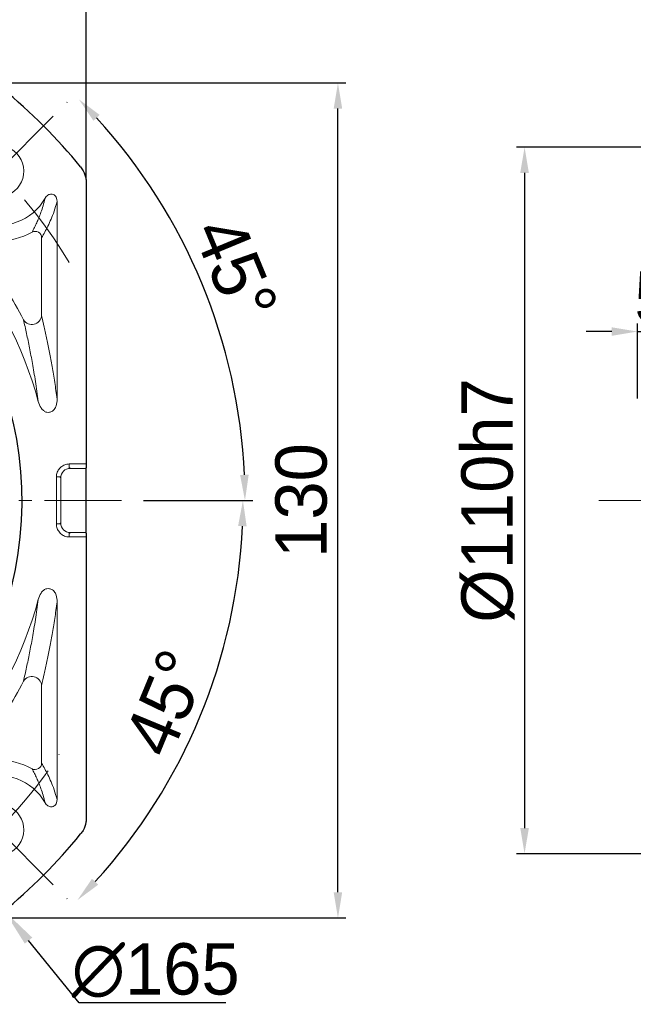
# Model space of a CAD drawing. Header units: millimetres. Extents: x 7115 to 7943, y -680 to -95.
# Tile 7 of 16: x 7305 to 7400, y -358 to -205. Entities that reach past the tile are written whole.
import ezdxf

# ---------------------------------------------------------------- set-up
doc = ezdxf.new("R2010")
doc.units = ezdxf.units.MM
doc.header["$PDSIZE"] = -5
doc.linetypes.add('ACAD_ISO10W100', pattern=[18, 12, -3, 0, -3])
doc.linetypes.add('点画线', pattern=[18, 12, -2, 2, -2])
doc.layers.get('0').update_dxf_attribs({"lineweight": 18})
doc.layers.get('Defpoints').update_dxf_attribs({"lineweight": 18})
for name, color, linetype, lineweight in [('7中心线层', 7, '点画线', 18), ('中心线层', 7, 'ACAD_ISO10W100', 0), ('尺寸线层', 3, 'Continuous', 18), ('粗实线', 7, 'Continuous', 40)]:
    doc.layers.add(name, color=color, linetype=linetype, lineweight=lineweight)
doc.styles.add('工程字', font='txt')
doc.dimstyles.new('DIMSTYLE_17', dxfattribs={"dimtxt": 8, "dimasz": 12, "dimexe": 0.18, "dimexo": 0.0625, "dimgap": 0.09, "dimtad": 1, "dimtih": 1, "dimtoh": 1, "dimdec": 3, "dimdsep": 46, "dimtxsty": 'Standard', "dimblk": '_CAXARROW', "dimcen": 0.09, "dimdle": 24, "dimadec": 0, "dimazin": 0, "dimtfac": 0.7, "dimtdec": 3, "dimtofl": 0, "dimtmove": 0, "dimatfit": 3, "dimfxl": 1, "dimtolj": 1, "dimarcsym": 0})
doc.dimstyles.new('ISO-25', dxfattribs={"dimtxt": 8, "dimasz": 4, "dimexe": 1.25, "dimexo": 0.625, "dimgap": 1.7, "dimtad": 1, "dimtxsty": '工程字', "dimcen": 2, "dimdle": 8, "dimadec": 0, "dimazin": 0, "dimtfac": 1, "dimtmove": 0, "dimatfit": 3, "dimfxl": 1, "dimarcsym": 0})

# ---------------------------------------------------------------- blocks, each defined once
blk = doc.blocks.new('*D86')
at = {"layer": 'Defpoints', "color": 0}
for p in [(7454.85, -224.89), (7383.47, -334.89), (7454.85, -334.89)]:
    blk.add_point(p, dxfattribs=at)
at = {"layer": '尺寸线层', "color": 0, "lineweight": -2}
for p, q in [((7454.22, -224.89), (7382.22, -224.89)), ((7383.47, -228.89), (7383.47, -330.89)), ((7454.22, -334.89), (7382.22, -334.89))]:
    blk.add_line(p, q, dxfattribs=at)
at = {"layer": '尺寸线层', "color": 0}
for points in [[(7384.14, -228.89), (7382.8, -228.89), (7383.47, -224.89)], [(7382.8, -330.89), (7384.14, -330.89), (7383.47, -334.89)]]:
    blk.add_solid(points, dxfattribs=at)
at = {"layer": '尺寸线层', "color": 0, "insert": (7377.77, -279.89), "char_height": 8, "attachment_point": 5, "rotation": 90, "style": '工程字'}
blk.add_mtext('%%C110h7', dxfattribs=at)
blk = doc.blocks.new('*D89')
at = {"layer": 'Defpoints', "color": 0}
for p in [(7406.05, -253.59), (7406.05, -260.89), (7401.05, -265.03)]:
    blk.add_point(p, dxfattribs=at)
at = {"layer": '尺寸线层', "color": 0, "lineweight": -2}
for p, q in [((7401.05, -264.03), (7401.05, -252.34)), ((7406.05, -259.89), (7406.05, -252.34)), ((7397.05, -253.59), (7393.05, -253.59)), ((7401.05, -253.59), (7406.05, -253.59)), ((7410.05, -253.59), (7414.05, -253.59))]:
    blk.add_line(p, q, dxfattribs=at)
at = {"layer": '尺寸线层', "color": 0}
for points in [[(7397.05, -254.26), (7397.05, -252.93), (7401.05, -253.59)], [(7410.05, -252.93), (7410.05, -254.26), (7406.05, -253.59)]]:
    blk.add_solid(points, dxfattribs=at)
at = {"layer": '尺寸线层', "color": 0, "insert": (7403.55, -248.29), "char_height": 8, "attachment_point": 5, "style": '工程字'}
blk.add_mtext('5', dxfattribs=at)
blk = doc.blocks.new('*D106')
at = {"layer": 'Defpoints', "color": 0}
for p in [(7315.22, -203.11), (7185.22, -230.48), (7315.22, -230.48)]:
    blk.add_point(p, dxfattribs=at)
at = {"layer": '尺寸线层', "color": 0, "lineweight": -2}
for p, q in [((7185.22, -229.86), (7185.22, -201.86)), ((7315.22, -229.86), (7315.22, -201.86)), ((7189.22, -203.11), (7311.22, -203.11))]:
    blk.add_line(p, q, dxfattribs=at)
at = {"layer": '尺寸线层', "color": 0}
for points in [[(7189.22, -202.44), (7189.22, -203.78), (7185.22, -203.11)], [(7311.22, -203.78), (7311.22, -202.44), (7315.22, -203.11)]]:
    blk.add_solid(points, dxfattribs=at)
at = {"layer": '尺寸线层', "color": 0, "insert": (7250.22, -197.41), "char_height": 8, "attachment_point": 5, "style": '工程字'}
blk.add_mtext('130', dxfattribs=at)
blk = doc.blocks.new('*D107')
at = {"layer": 'Defpoints', "color": 0}
for p in [(7299.63, -214.89), (7354.41, -214.89), (7299.63, -344.89)]:
    blk.add_point(p, dxfattribs=at)
at = {"layer": '尺寸线层', "color": 0, "lineweight": -2}
for p, q in [((7300.26, -214.89), (7355.66, -214.89)), ((7354.41, -340.89), (7354.41, -218.89)), ((7300.26, -344.89), (7355.66, -344.89))]:
    blk.add_line(p, q, dxfattribs=at)
at = {"layer": '尺寸线层', "color": 0}
for points in [[(7355.07, -218.89), (7353.74, -218.89), (7354.41, -214.89)], [(7353.74, -340.89), (7355.07, -340.89), (7354.41, -344.89)]]:
    blk.add_solid(points, dxfattribs=at)
at = {"layer": '尺寸线层', "color": 0, "insert": (7348.71, -279.89), "char_height": 8, "attachment_point": 5, "rotation": 90, "style": '工程字'}
blk.add_mtext('130', dxfattribs=at)
blk = doc.blocks.new('_CAXARROW')
blk.add_hatch(color=0).paths.add_polyline_path([(0, 0), (-1, 0.125), (-1, -0.125)], flags=0)
blk = doc.blocks.new('*D109')
at = {"layer": 'Defpoints', "color": 0}
for p in [(7198.01, -216.01), (7302.43, -343.77)]:
    blk.add_point(p, dxfattribs=at)
at = {"layer": '尺寸线层', "color": 0, "lineweight": -2}
for p, q in [((7250.13, -279.89), (7250.31, -279.89)), ((7250.22, -279.98), (7250.22, -279.8)), ((7314.13, -358.08), (7306.23, -348.42)), ((7336.94, -358.08), (7314.13, -358.08))]:
    blk.add_line(p, q, dxfattribs=at)
at = {"layer": '尺寸线层', "color": 0, "lineweight": -2, "xscale": 6, "yscale": 6, "zscale": 6, "rotation": 129.2588264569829}
blk.add_blockref('_CAXARROW', (7302.43, -343.77), dxfattribs=at)
at = {"layer": '尺寸线层', "color": 0, "lineweight": 15, "insert": (7326.03, -353.08), "char_height": 8, "attachment_point": 5, "style": '工程字'}
blk.add_mtext('\\A1;\\A1;∅165', dxfattribs=at)
blk = doc.blocks.new('_FILLED')
at = {"linetype": 'ByBlock'}
blk.add_hatch(color=0, dxfattribs=at).paths.add_polyline_path([(0, 0), (-1, 0.133), (-1, -0.133)], flags=0)
blk = doc.blocks.new('*D111')
at = {"layer": 'Defpoints', "color": 0}
for p in [(7315.59, -215.9), (7290.13, -241.35), (7336.92, -257.03), (7180.34, -279.89), (7323.52, -279.89)]:
    blk.add_point(p, dxfattribs=at)
at = {"layer": '尺寸线层', "color": 0, "lineweight": -2}
blk.add_line((7324.14, -279.89), (7341.18, -279.89), dxfattribs=at)
blk.add_arc((7251.6, -279.89), 88.34, 2.5947, 42.4053, dxfattribs=at)
at = {"layer": '尺寸线层', "color": 0}
for points in [[(7317.3, -219.86), (7316.34, -220.78), (7314.06, -217.43)], [(7339.17, -275.91), (7340.51, -275.88), (7339.93, -279.89)]]:
    blk.add_solid(points, dxfattribs=at)
at = {"layer": '尺寸线层', "color": 0, "insert": (7338.47, -243.9), "char_height": 8, "attachment_point": 5, "rotation": 292.5, "style": '工程字'}
blk.add_mtext('45%%d', dxfattribs=at)
blk = doc.blocks.new('*D112')
at = {"layer": 'Defpoints', "color": 0}
for p in [(7180.34, -279.89), (7323.52, -279.89), (7290.13, -318.43), (7327.82, -323.9), (7315.59, -343.88)]:
    blk.add_point(p, dxfattribs=at)
at = {"layer": '尺寸线层', "color": 0, "lineweight": -2}
blk.add_line((7324.14, -279.89), (7340.86, -279.89), dxfattribs=at)
blk.add_arc((7251.6, -279.89), 88.02, 317.604, 357.396, dxfattribs=at)
at = {"layer": '尺寸线层', "color": 0}
for points in [[(7340.19, -283.91), (7338.86, -283.87), (7339.61, -279.89)], [(7316.11, -338.78), (7317.08, -339.7), (7313.83, -342.13)]]:
    blk.add_solid(points, dxfattribs=at)
at = {"layer": '尺寸线层', "color": 0, "insert": (7327.65, -311.39), "char_height": 8, "attachment_point": 5, "rotation": 67.5, "style": '工程字'}
blk.add_mtext('45%%d', dxfattribs=at)

msp = doc.modelspace()

# ---------------------------------------------------------------- linework, layer by layer
at = {"color": 7, "linetype": 'Continuous', "lineweight": 15}
for p, q in [((7310.6794, -233.3103), (7310.6794, -264.1096)), ((7308.2579, -251.0775), (7308.2579, -238.9867)), ((7312.5779, -274.7336), (7312.5779, -274.2081)), ((7312.5779, -274.2081), (7315.2228, -274.2081)), ((7312.5779, -274.7336), (7312.7352, -274.8909)), ((7315.1311, -274.8909), (7312.7352, -274.8909)), ((7310.5545, -283.5502), (7310.5545, -276.2315)), ((7310.5545, -276.2315), (7311.08, -276.2315)), ((7311.2373, -276.3888), (7311.08, -276.2315)), ((7311.2373, -276.3888), (7311.2373, -283.3929)), ((7311.08, -283.5502), (7310.5545, -283.5502)), ((7311.08, -283.5502), (7311.2373, -283.3929)), ((7312.7352, -284.8909), (7312.5779, -285.0482)), ((7312.5779, -285.5736), (7312.5779, -285.0482)), ((7315.1311, -284.8909), (7312.7352, -284.8909)), ((7315.2228, -285.5736), (7312.5779, -285.5736)), ((7310.6794, -326.4715), (7310.6794, -295.6722)), ((7308.2579, -308.7043), (7308.2579, -320.7951))]:
    msp.add_line(p, q, dxfattribs=at)
at = {"color": 0}
for centre, start, end in [((7301.488, -228.6256), 225, 136.763225), ((7301.488, -331.1561), 223.236775, 135)]:
    msp.add_arc(centre, 4, start, end, dxfattribs=at)
at = {"color": 7, "linetype": 'Continuous', "lineweight": 15}
for centre, radius, start, end in [((7301.488, -228.6256), 8.4434, 250.762283, 330.246299), ((7301.488, -228.6256), 10.8649, 269.442948, 299.128447), ((7307.2511, -239.0048), 1.007, 1.027683, 118.100849), ((7250.2228, -279.8909), 59.5434, 14.984025, 40.772897), ((7250.2228, -279.8909), 61.9649, 27.003596, 36.90813), ((7306.738, -250.9712), 1.5235, 211.003958, 355.999702), ((7250.2228, -279.8909), 59.5434, 319.227103, 345.015975), ((7250.2228, -279.8909), 61.9649, 323.09187, 332.996404), ((7306.738, -308.8106), 1.5235, 4.000298, 148.996042), ((7301.488, -331.1561), 10.8649, 60.871553, 90.557052), ((7307.2511, -320.777), 1.007, 241.899151, 358.972317), ((7301.488, -331.1561), 8.4434, 29.753701, 109.237717)]:
    msp.add_arc(centre, radius, start, end, dxfattribs=at)
for centre, major_axis, end_param in [((7312.7393, -276.3929), (1.0636, -1.0636), 3.92562236), ((7312.7393, -283.3888), (1.0636, 1.0636), 3.92562129)]:
    msp.add_ellipse(centre, major_axis=major_axis, ratio=0.99726469, start_param=2.35756402, end_param=end_param, dxfattribs=at)
for points, knots in [([(7308.8183, -232.8159), (7308.7097, -233.2316), (7308.4924, -234.0631), (7308.1617, -235.0305), (7307.8355, -235.8932), (7307.4938, -236.6765), (7307.145, -237.4148), (7306.9027, -237.8764), (7306.7767, -238.1165)], [0, 0, 0, 0, 0.16531627, 0.33061027, 0.4994869, 0.65875604, 0.82254185, 1, 1, 1, 1]), ([(7310.6794, -233.3103), (7310.6668, -233.1457), (7310.6452, -232.8645), (7310.4489, -232.5266), (7310.2085, -232.3105), (7309.9301, -232.1995), (7309.6419, -232.1909), (7309.3653, -232.2699), (7309.0985, -232.4397), (7308.9202, -232.639), (7308.8395, -232.7793), (7308.8184, -232.8159)], [0, 0, 0, 0, 0.1789182, 0.30584604, 0.41202538, 0.51866358, 0.61463465, 0.71170092, 0.82179923, 0.9534872, 1, 1, 1, 1]), ([(7310.6794, -233.3103), (7310.5221, -233.852), (7310.2088, -234.9313), (7309.7252, -236.1072), (7309.2427, -237.1662), (7308.7521, -238.1274), (7308.4251, -238.6959), (7308.2579, -238.9867)], [0, 0, 0, 0, 0.19903559, 0.39652104, 0.59900117, 0.79487931, 1, 1, 1, 1]), ([(7308.2579, -251.0775), (7308.3993, -251.6765), (7308.6808, -252.8686), (7309.0962, -254.7848), (7309.506, -256.8232), (7309.9115, -259.0281), (7310.3066, -261.4056), (7310.5571, -263.2223), (7310.6794, -264.1096)], [0, 0, 0, 0, 0.1687319, 0.33582234, 0.5011046, 0.66848687, 0.83807818, 1, 1, 1, 1]), ([(7307.7416, -264.496), (7307.594, -263.4196), (7307.2972, -261.2555), (7306.8417, -258.5623), (7306.3815, -256.1124), (7305.9134, -253.8547), (7305.5948, -252.4653), (7305.4322, -251.7559)], [0, 0, 0, 0, 0.20235586, 0.40684127, 0.60097182, 0.79625331, 1, 1, 1, 1]), ([(7307.7418, -264.496), (7307.858, -264.8364), (7308.0351, -265.3551), (7308.4965, -265.892), (7308.7926, -266.0512), (7308.9194, -266.1195)], [0, 0, 0, 0, 0.52194069, 0.7951327, 1, 1, 1, 1]), ([(7309.9419, -265.9918), (7310.0409, -265.9023), (7310.3047, -265.6639), (7310.6186, -265.0173), (7310.6562, -264.4549), (7310.6794, -264.1096)], [0, 0, 0, 0, 0.1882552, 0.50157359, 1, 1, 1, 1]), ([(7309.9419, -265.9918), (7309.7953, -266.0607), (7309.5188, -266.1904), (7309.1536, -266.182), (7308.9681, -266.1324), (7308.9194, -266.1195)], [0, 0, 0, 0, 0.45455798, 0.85699551, 1, 1, 1, 1]), ([(7312.5779, -274.2081), (7312.4551, -274.2162), (7312.2184, -274.2317), (7311.8804, -274.3308), (7311.5717, -274.4763), (7311.2922, -274.6711), (7311.0488, -274.9087), (7310.8479, -275.1832), (7310.6905, -275.4971), (7310.5806, -275.8494), (7310.5633, -276.1027), (7310.5545, -276.2315)], [0, 0, 0, 0, 0.11639507, 0.22440615, 0.33167174, 0.43893099, 0.54592989, 0.65292103, 0.75991539, 0.87789359, 1, 1, 1, 1]), ([(7310.5545, -283.5502), (7310.5626, -283.673), (7310.5781, -283.9098), (7310.6772, -284.2477), (7310.8227, -284.5564), (7311.0174, -284.8359), (7311.2551, -285.0793), (7311.5296, -285.2802), (7311.8435, -285.4376), (7312.1958, -285.5476), (7312.4491, -285.5648), (7312.5779, -285.5736)], [0, 0, 0, 0, 0.11639619, 0.22440647, 0.33167291, 0.438932, 0.54592907, 0.65292005, 0.75991479, 0.87789248, 1, 1, 1, 1]), ([(7307.7418, -295.2858), (7307.858, -294.9453), (7308.0351, -294.4267), (7308.4965, -293.8898), (7308.7926, -293.7305), (7308.9194, -293.6623)], [0, 0, 0, 0, 0.52194069, 0.7951327, 1, 1, 1, 1]), ([(7309.9419, -293.7899), (7309.7953, -293.7211), (7309.5188, -293.5914), (7309.1536, -293.5998), (7308.9681, -293.6493), (7308.9194, -293.6623)], [0, 0, 0, 0, 0.45455798, 0.85699551, 1, 1, 1, 1]), ([(7309.9419, -293.7899), (7310.0409, -293.8794), (7310.3047, -294.1179), (7310.6186, -294.7644), (7310.6562, -295.3268), (7310.6794, -295.6722)], [0, 0, 0, 0, 0.1882552, 0.50157359, 1, 1, 1, 1]), ([(7307.7416, -295.2858), (7307.594, -296.3622), (7307.2972, -298.5263), (7306.8417, -301.2195), (7306.3815, -303.6694), (7305.9134, -305.9271), (7305.5948, -307.3164), (7305.4322, -308.0258)], [0, 0, 0, 0, 0.20235586, 0.40684127, 0.60097182, 0.79625331, 1, 1, 1, 1]), ([(7308.2579, -308.7043), (7308.3993, -308.1053), (7308.6808, -306.9131), (7309.0962, -304.9969), (7309.506, -302.9586), (7309.9115, -300.7537), (7310.3066, -298.3762), (7310.5571, -296.5595), (7310.6794, -295.6722)], [0, 0, 0, 0, 0.1687319, 0.33582234, 0.5011046, 0.66848687, 0.83807818, 1, 1, 1, 1]), ([(7308.8183, -326.9659), (7308.7097, -326.5502), (7308.4924, -325.7187), (7308.1617, -324.7512), (7307.8355, -323.8886), (7307.4938, -323.1053), (7307.145, -322.367), (7306.9027, -321.9053), (7306.7767, -321.6653)], [0, 0, 0, 0, 0.16531627, 0.33061027, 0.4994869, 0.65875604, 0.82254185, 1, 1, 1, 1]), ([(7310.6794, -326.4715), (7310.5221, -325.9298), (7310.2088, -324.8505), (7309.7252, -323.6746), (7309.2427, -322.6155), (7308.7521, -321.6544), (7308.4251, -321.0859), (7308.2579, -320.7951)], [0, 0, 0, 0, 0.19903559, 0.39652104, 0.59900117, 0.79487931, 1, 1, 1, 1]), ([(7310.6794, -326.4715), (7310.6668, -326.636), (7310.6452, -326.9173), (7310.4489, -327.2552), (7310.2085, -327.4713), (7309.9301, -327.5823), (7309.6419, -327.5909), (7309.3653, -327.5119), (7309.0985, -327.3421), (7308.9202, -327.1428), (7308.8395, -327.0025), (7308.8184, -326.9659)], [0, 0, 0, 0, 0.1789182, 0.30584604, 0.41202538, 0.51866358, 0.61463465, 0.71170092, 0.82179923, 0.9534872, 1, 1, 1, 1])]:
    msp.add_open_spline(points, degree=3, knots=knots, dxfattribs=at)
at = {"layer": '7中心线层'}
for p, q in [((7320.716, -279.8909), (7170.2761, -279.8909)), ((7395.0451, -279.8909), (7526.5451, -279.8909)), ((7396.7716, -279.8909), (7633.5451, -279.8909))]:
    msp.add_line(p, q, dxfattribs=at)
at = {"layer": '中心线层', "color": 0}
for p, q in [((7288.7601, -241.3536), (7314.216, -215.8977)), ((7288.7601, -318.4282), (7314.216, -343.8841))]:
    msp.add_line(p, q, dxfattribs=at)
for start, end in [(30.73805, 59.26195), (300.73805, 329.26195)]:
    msp.add_arc((7250.2228, -279.8909), 72.5, start, end, dxfattribs=at)
at = {"layer": '粗实线', "linetype": 'Continuous', "lineweight": 30}
for p, q in [((7315.2228, -230.4814), (7315.2228, -274.2081)), ((7315.2228, -274.2081), (7315.2097, -274.7336)), ((7315.2097, -274.7336), (7315.1311, -274.8909)), ((7315.1311, -274.8909), (7315.1311, -284.8909)), ((7315.1311, -284.8909), (7315.2097, -285.0482)), ((7315.2097, -285.0482), (7315.2228, -285.5736)), ((7315.2228, -285.5736), (7315.2228, -329.3004))]:
    msp.add_line(p, q, dxfattribs=at)
for radius, start, end in [(82.5, 39.006555, 50.993445), (55, 246.104171, 230.518351), (82.5, 309.006555, 320.993445)]:
    msp.add_arc((7250.2228, -279.8909), radius, start, end, dxfattribs=at)
for points, knots in [([(7314.3314, -227.9646), (7314.4713, -228.1582), (7314.8736, -228.7149), (7315.1779, -229.5974), (7315.2117, -230.263), (7315.2228, -230.4814)], [0, 0, 0, 0, 0.26376357, 0.75841729, 1, 1, 1, 1]), ([(7315.2228, -329.3004), (7315.2102, -329.5333), (7315.1736, -330.2135), (7314.8586, -331.0923), (7314.4633, -331.6358), (7314.3314, -331.8172)], [0, 0, 0, 0, 0.25764691, 0.75230106, 1, 1, 1, 1])]:
    msp.add_open_spline(points, degree=3, knots=knots, dxfattribs=at)

# ---------------------------------------------------------------- dimensions: what is measured, and where the dimension line sits
at = {"layer": '尺寸线层'}
dim = msp.add_linear_dim(base=(7315.2228, -203.1114), p1=(7185.2228, -230.4814), p2=(7315.2228, -230.4814), dimstyle='ISO-25', dxfattribs=at)
dim.commit()
dim.dimension.update_dxf_attribs({"geometry": '*D106', "text_midpoint": (7250.2228, -197.4114)})
for base, line1, line2, picture, middle in [((7336.9214, -257.0278), ((7290.1324, -241.3536), (7315.5882, -215.8977)), ((7180.3426, -279.8909), (7323.5198, -279.8909)), '*D111', (7338.4733, -243.9048)), ((7327.8209, -323.8999), ((7180.3426, -279.8909), (7323.5198, -279.8909)), ((7290.1324, -318.4282), (7315.5882, -343.8841)), '*D112', (7327.647, -311.3926))]:
    dim = msp.add_angular_dim_2l(base=base, line1=line1, line2=line2, dimstyle='ISO-25', dxfattribs=at)
    dim.commit()
    dim.dimension.update_dxf_attribs({"geometry": picture, "text_midpoint": middle})
at = {"layer": '尺寸线层', "lineweight": 15}
dim = msp.add_diameter_dim_2p(p1=(7198.0148, -216.0115), p2=(7302.4308, -343.7702), text='\\A1;<>', dimstyle='DIMSTYLE_17', override={"dimtxt": 8, "dimasz": 6, "dimgap": 1, "dimtxsty": '工程字', "dimtol": 0, "dimldrblk": '_FILLED'}, dxfattribs=at)
dim.commit()
dim.dimension.update_dxf_attribs({"geometry": '*D109', "text_midpoint": (7326.0333, -358.0827), "dimtype": 163})
at = {"layer": '尺寸线层'}
dim = msp.add_linear_dim(base=(7354.4078, -214.8909), p1=(7299.6323, -344.8909), p2=(7299.6323, -214.8909), angle=90, dimstyle='ISO-25', dxfattribs=at)
dim.commit()
dim.dimension.update_dxf_attribs({"geometry": '*D107', "text_midpoint": (7348.7078, -279.8909)})
dim = msp.add_linear_dim(base=(7383.4692, -334.8909), p1=(7454.8451, -224.8909), p2=(7454.8451, -334.8909), angle=90, text='%%C<>h7', dimstyle='ISO-25', override={"dimtxsty": '工程字'}, dxfattribs=at)
dim.commit()
dim.dimension.update_dxf_attribs({"geometry": '*D86', "text_midpoint": (7383.4692, -279.8909), "dimtype": 160})
dim = msp.add_linear_dim(base=(7406.0451, -253.5947), p1=(7401.0451, -265.0259), p2=(7406.0451, -260.8909), dimstyle='ISO-25', override={"dimexo": 1, "dimgap": 1.3}, dxfattribs=at)
dim.commit()
dim.dimension.update_dxf_attribs({"geometry": '*D89', "text_midpoint": (7403.5451, -253.5947), "dimtype": 160})

doc.saveas('drawing.dxf')
